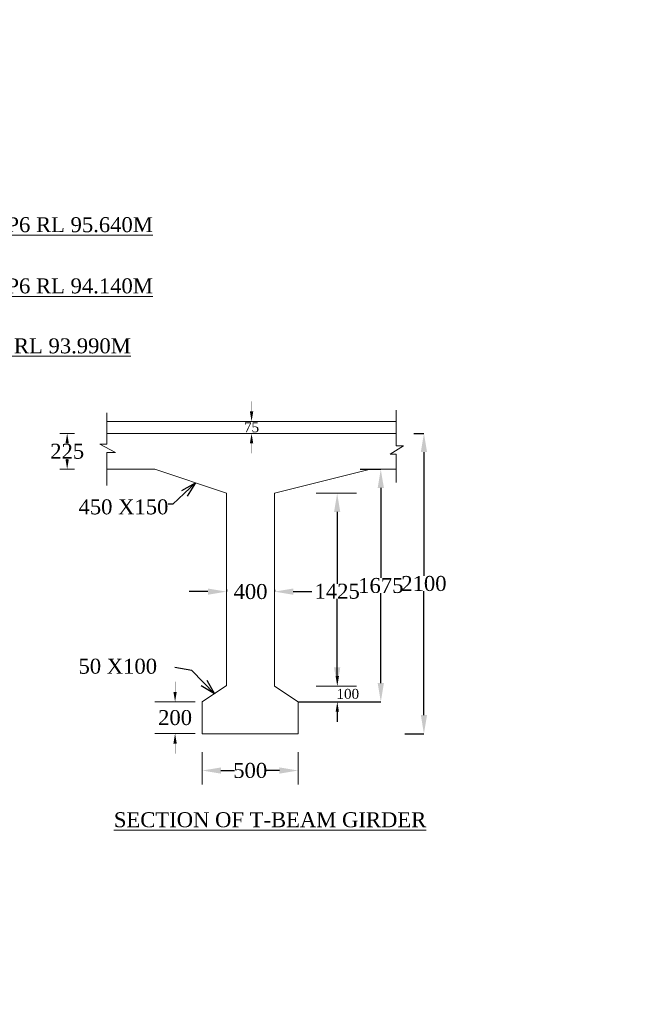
# Model space of a CAD drawing. Header units: millimetres. Extents: x -20950785 to 389010297, y -11535949 to 14056629.
# Tile 156 of 256: x 12258769 to 12289238, y -1592837 to -1543543. Entities that reach past the tile are written whole.
import ezdxf

# ---------------------------------------------------------------- set-up
doc = ezdxf.new("R2010")
doc.units = ezdxf.units.MM
doc.header["$LTSCALE"] = 60
doc.header["$MEASUREMENT"] = 0
doc.linetypes.add('DOT2', pattern=[0.125, 0, -0.125])
doc.layers.add('TEXT', color=7, linetype='Continuous')
doc.styles.add('style1', font='txt.shx', dxfattribs={"height": 1})
doc.dimstyles.get("Standard").update_dxf_attribs({"dimtxt": 400, "dimasz": 215, "dimexe": 0.18, "dimexo": 0.0625, "dimgap": 0.09, "dimtad": 0, "dimtih": 1, "dimtoh": 1, "dimdec": 0, "dimzin": 4, "dimdsep": 46, "dimtxsty": 'Standard', "dimblk": 'OPEN90', "dimcen": 0, "dimadec": 0, "dimazin": 1, "dimtfac": 1, "dimtdec": 0, "dimtix": 1, "dimtofl": 0, "dimtmove": 0, "dimatfit": 3, "dimldrblk": 'OPEN30', "dimfxl": 1, "dimtolj": 1, "dimtzin": 0, "dimarcsym": 0})

# ---------------------------------------------------------------- blocks, each defined once
blk = doc.blocks.new('*D674')
at = {"color": 0, "linetype": 'Continuous', "lineweight": -2, "transparency": 16777216}
for p, q in [((12267909, -1581133), (12267909, -1581133)), ((12268844, -1581133), (12269524, -1581133)), ((12271774, -1581133), (12271093, -1581133)), ((12272709, -1581133), (12272709, -1581133))]:
    blk.add_line(p, q, dxfattribs=at)
at = {"color": 0, "linetype": 'Continuous', "lineweight": 9, "transparency": 16777216}
for points in [[(12268844, -1580978), (12268844, -1581289), (12267909, -1581133)], [(12271774, -1580978), (12271774, -1581289), (12272709, -1581133)]]:
    blk.add_solid(points, dxfattribs=at)
at = {"layer": 'Defpoints', "color": 0, "linetype": 'Continuous', "lineweight": 9, "transparency": 16777216}
for p in [(12267909, -1581133), (12272709, -1581133), (12272709, -1581133)]:
    blk.add_point(p, dxfattribs=at)
at = {"color": 0, "linetype": 'Continuous', "lineweight": 9, "transparency": 16777216, "insert": (12270309, -1581133), "char_height": 500, "attachment_point": 5}
blk.add_mtext('\\A1;{\\fTimes New Roman|b0|i0|c0|p18;\\H1.5x;500}', dxfattribs=at)
blk = doc.blocks.new('*D675')
at = {"color": 0, "linetype": 'Continuous', "lineweight": -2, "transparency": 16777216}
for p, q in [((12274670, -1576405), (12274670, -1575905)), ((12274670, -1576905), (12274669, -1576905)), ((12273736, -1577693), (12274670, -1577693)), ((12274670, -1578193), (12274670, -1578693))]:
    blk.add_line(p, q, dxfattribs=at)
at = {"color": 0, "linetype": 'Continuous', "lineweight": 9, "transparency": 16777216}
for points in [[(12274586, -1576405), (12274753, -1576405), (12274670, -1576905)], [(12274586, -1578193), (12274753, -1578193), (12274670, -1577693)]]:
    blk.add_solid(points, dxfattribs=at)
at = {"layer": 'Defpoints', "color": 0, "linetype": 'Continuous', "lineweight": 9, "transparency": 16777216}
for p in [(12274670, -1576905), (12274670, -1576905), (12273736, -1577693)]:
    blk.add_point(p, dxfattribs=at)
at = {"color": 0, "linetype": 'Continuous', "lineweight": 9, "transparency": 16777216, "insert": (12274670, -1577299), "char_height": 500, "attachment_point": 5}
blk.add_mtext('\\A1;{\\fTimes New Roman|b0|i0|c0|p18;\\H0.5x;           \\H2x;100}', dxfattribs=at)
blk = doc.blocks.new('*D676')
at = {"color": 0, "linetype": 'Continuous', "lineweight": -2, "transparency": 16777216}
for p, q in [((12274662, -1567253), (12274662, -1567253)), ((12274662, -1568188), (12274662, -1571779)), ((12274662, -1575970), (12274662, -1572542)), ((12274662, -1576905), (12274662, -1576905))]:
    blk.add_line(p, q, dxfattribs=at)
at = {"color": 0, "linetype": 'Continuous', "lineweight": 9, "transparency": 16777216}
for points in [[(12274506, -1568188), (12274818, -1568188), (12274662, -1567253)], [(12274506, -1575970), (12274818, -1575970), (12274662, -1576905)]]:
    blk.add_solid(points, dxfattribs=at)
at = {"layer": 'Defpoints', "color": 0, "linetype": 'Continuous', "lineweight": 9, "transparency": 16777216}
for p in [(12274662, -1567253), (12274662, -1567253), (12274662, -1576905)]:
    blk.add_point(p, dxfattribs=at)
at = {"color": 0, "linetype": 'Continuous', "lineweight": 9, "transparency": 16777216, "insert": (12274662, -1572160), "char_height": 500, "attachment_point": 5}
blk.add_mtext('\\A1;{\\fTimes New Roman|b0|i0|c0|p18;\\H1.5x;1425}', dxfattribs=at)
blk = doc.blocks.new('*D689')
at = {"color": 0, "linetype": 'Continuous', "lineweight": -2, "transparency": 16777216}
for p, q in [((12268191, -1572177), (12267256, -1572177)), ((12269126, -1572067), (12269126, -1572177)), ((12271526, -1572079), (12271526, -1572177)), ((12272461, -1572177), (12273396, -1572177))]:
    blk.add_line(p, q, dxfattribs=at)
at = {"color": 0, "linetype": 'Continuous', "lineweight": 9, "transparency": 16777216}
for points in [[(12268191, -1572021), (12268191, -1572332), (12269126, -1572177)], [(12272461, -1572021), (12272461, -1572332), (12271526, -1572177)]]:
    blk.add_solid(points, dxfattribs=at)
at = {"layer": 'Defpoints', "color": 0, "linetype": 'Continuous', "lineweight": 9, "transparency": 16777216}
for p in [(12269126, -1572067), (12271526, -1572079), (12271526, -1572177)]:
    blk.add_point(p, dxfattribs=at)
at = {"color": 0, "linetype": 'Continuous', "lineweight": 9, "transparency": 16777216, "insert": (12270326, -1572177), "char_height": 500, "attachment_point": 5}
blk.add_mtext('\\A1;{\\fTimes New Roman|b0|i0|c0|p18;\\H1.5x;400}', dxfattribs=at)
blk = doc.blocks.new('*D692')
at = {"color": 0, "linetype": 'DOT2', "lineweight": -2, "ltscale": 2, "transparency": 16777216}
for p, q in [((12270378, -1563153), (12270378, -1562653)), ((12270378, -1563653), (12270378, -1563653)), ((12270378, -1564253), (12270378, -1564253)), ((12270378, -1564753), (12270378, -1565253))]:
    blk.add_line(p, q, dxfattribs=at)
at = {"color": 0, "linetype": 'DOT2', "lineweight": 9, "ltscale": 2, "transparency": 16777216}
for points in [[(12270294, -1563153), (12270461, -1563153), (12270378, -1563653)], [(12270294, -1564753), (12270461, -1564753), (12270378, -1564253)]]:
    blk.add_solid(points, dxfattribs=at)
at = {"layer": 'Defpoints', "color": 0, "linetype": 'DOT2', "lineweight": 9, "ltscale": 2, "transparency": 16777216}
for p in [(12270378, -1563653), (12270378, -1563653), (12270378, -1564253)]:
    blk.add_point(p, dxfattribs=at)
at = {"color": 0, "linetype": 'DOT2', "lineweight": 9, "ltscale": 2, "transparency": 16777216, "insert": (12270378, -1563953), "char_height": 500, "attachment_point": 5}
blk.add_mtext('\\A1;{\\fTimes New Roman|b0|i0|c0|p18;75}', dxfattribs=at)
blk = doc.blocks.new('*D693')
at = {"color": 0, "linetype": 'DOT2', "lineweight": -2, "ltscale": 2, "transparency": 16777216}
for p, q in [((12266548, -1577193), (12266548, -1576693)), ((12266548, -1577693), (12266548, -1577693)), ((12266548, -1579281), (12266548, -1579281)), ((12266548, -1579781), (12266548, -1580281))]:
    blk.add_line(p, q, dxfattribs=at)
at = {"color": 0, "linetype": 'DOT2', "lineweight": 9, "ltscale": 2, "transparency": 16777216}
for points in [[(12266465, -1577193), (12266631, -1577193), (12266548, -1577693)], [(12266465, -1579781), (12266631, -1579781), (12266548, -1579281)]]:
    blk.add_solid(points, dxfattribs=at)
at = {"layer": 'Defpoints', "color": 0, "linetype": 'DOT2', "lineweight": 9, "ltscale": 2, "transparency": 16777216}
for p in [(12266548, -1577693), (12266548, -1579281), (12266548, -1579281)]:
    blk.add_point(p, dxfattribs=at)
at = {"color": 0, "linetype": 'DOT2', "lineweight": 9, "ltscale": 2, "transparency": 16777216, "insert": (12266548, -1578487), "char_height": 500, "attachment_point": 5}
blk.add_mtext('\\A1;{\\fTimes New Roman|b0|i0|c0|p18;\\H1.5x;200}', dxfattribs=at)
blk = doc.blocks.new('*D678')
at = {"color": 0, "linetype": 'DOT2', "lineweight": -2, "ltscale": 2, "transparency": 16777216}
for p, q in [((12261002, -1564253), (12261146, -1564253)), ((12261146, -1564753), (12261146, -1564772)), ((12261146, -1565553), (12261146, -1565535)), ((12261002, -1566053), (12261146, -1566053))]:
    blk.add_line(p, q, dxfattribs=at)
at = {"color": 0, "linetype": 'DOT2', "lineweight": 9, "ltscale": 2, "transparency": 16777216}
for points in [[(12261063, -1564753), (12261229, -1564753), (12261146, -1564253)], [(12261063, -1565553), (12261229, -1565553), (12261146, -1566053)]]:
    blk.add_solid(points, dxfattribs=at)
at = {"layer": 'Defpoints', "color": 0, "linetype": 'DOT2', "lineweight": 9, "ltscale": 2, "transparency": 16777216}
for p in [(12261002, -1564253), (12261146, -1564253), (12261002, -1566053)]:
    blk.add_point(p, dxfattribs=at)
at = {"color": 0, "linetype": 'DOT2', "lineweight": 9, "ltscale": 2, "transparency": 16777216, "insert": (12261146, -1565153), "char_height": 500, "attachment_point": 5}
blk.add_mtext('\\A1;{\\fTimes New Roman|b0|i0|c0|p18;\\H1.5x;225}', dxfattribs=at)
blk = doc.blocks.new('*D686')
at = {"color": 0, "linetype": 'Continuous', "lineweight": -2, "transparency": 16777216}
for p, q in [((12278500, -1564253), (12279007, -1564253)), ((12279006, -1565188), (12279006, -1571392)), ((12279006, -1578358), (12279006, -1572155)), ((12278051, -1579293), (12279007, -1579293))]:
    blk.add_line(p, q, dxfattribs=at)
at = {"color": 0, "linetype": 'Continuous', "lineweight": 9, "transparency": 16777216}
for points in [[(12278851, -1565188), (12279162, -1565188), (12279006, -1564253)], [(12278851, -1578358), (12279162, -1578358), (12279006, -1579293)]]:
    blk.add_solid(points, dxfattribs=at)
at = {"layer": 'Defpoints', "color": 0, "linetype": 'Continuous', "lineweight": 9, "transparency": 16777216}
for p in [(12278500, -1564253), (12279006, -1564253), (12278051, -1579293)]:
    blk.add_point(p, dxfattribs=at)
at = {"color": 0, "linetype": 'Continuous', "lineweight": 9, "transparency": 16777216, "insert": (12279006, -1571773), "char_height": 500, "attachment_point": 5}
blk.add_mtext('\\A1;{\\fTimes New Roman|b0|i0|c0|p18;\\H1.5x;2100}', dxfattribs=at)
blk = doc.blocks.new('*D688')
at = {"color": 0, "linetype": 'Continuous', "lineweight": -2, "transparency": 16777216}
for p, q in [((12275820, -1566053), (12276847, -1566053)), ((12276847, -1566988), (12276847, -1571491)), ((12276847, -1576758), (12276847, -1572256)), ((12272709, -1577693), (12276847, -1577693))]:
    blk.add_line(p, q, dxfattribs=at)
at = {"color": 0, "linetype": 'Continuous', "lineweight": 9, "transparency": 16777216}
for points in [[(12276691, -1566988), (12277003, -1566988), (12276847, -1566053)], [(12276691, -1576758), (12277003, -1576758), (12276847, -1577693)]]:
    blk.add_solid(points, dxfattribs=at)
at = {"layer": 'Defpoints', "color": 0, "linetype": 'Continuous', "lineweight": 9, "transparency": 16777216}
for p in [(12275820, -1566053), (12276847, -1566053), (12272709, -1577693)]:
    blk.add_point(p, dxfattribs=at)
at = {"color": 0, "linetype": 'Continuous', "lineweight": 9, "transparency": 16777216, "insert": (12276847, -1571873), "char_height": 500, "attachment_point": 5}
blk.add_mtext('\\A1;{\\fTimes New Roman|b0|i0|c0|p18;\\H1.5x;1675}', dxfattribs=at)

msp = doc.modelspace()

# ---------------------------------------------------------------- linework, layer by layer
at = {"linetype": 'Continuous', "lineweight": 9}
for p, q in [((12277622.09, -1563088.55), (12277622.09, -1564878.32)), ((12263133.02, -1563221.13), (12263133.02, -1564801.75)), ((12263133.02, -1563653.44), (12277622.09, -1563653.44)), ((12263133.02, -1564253.44), (12277622.09, -1564253.44)), ((12263133.02, -1564801.75), (12262775.01, -1564801.75)), ((12262775.01, -1564801.75), (12263561.39, -1565218.36)), ((12277980.11, -1564878.32), (12277318.84, -1565294.92)), ((12277622.09, -1564878.32), (12277980.11, -1564878.32)), ((12263133.02, -1565218.36), (12263133.02, -1566106.68)), ((12263561.39, -1565218.36), (12263133.02, -1565218.36)), ((12277318.84, -1565294.92), (12277622.09, -1565294.92)), ((12277622.09, -1565294.92), (12277622.09, -1566053.44)), ((12276326.39, -1566053.44), (12277622.09, -1566053.44)), ((12277622.09, -1566053.44), (12277622.09, -1566712.85)), ((12263133.02, -1566106.68), (12263133.02, -1566870.63)), ((12269126.39, -1567253.44), (12269126.39, -1576881.34)), ((12271526.39, -1576905.15), (12271526.39, -1567253.44)), ((12273608.39, -1567253.44), (12275622.71, -1567253.44)), ((12267908.53, -1577693.24), (12269126.39, -1576881.34)), ((12272708.53, -1577693.24), (12271526.39, -1576905.15)), ((12273608.39, -1576905.15), (12275622.71, -1576905.15)), ((12265540.97, -1577693.24), (12267555.3, -1577693.24)), ((12267908.53, -1577693.24), (12267908.53, -1579293.24)), ((12272708.53, -1577693.24), (12272708.53, -1579293.24)), ((12273608.57, -1577693.24), (12275622.89, -1577693.24)), ((12265541.15, -1579281.34), (12267555.48, -1579281.34)), ((12270308.53, -1579293.24), (12267908.53, -1579293.24)), ((12272708.53, -1579293.24), (12270308.53, -1579293.24)), ((12267908.53, -1580213.44), (12267908.53, -1581839.19)), ((12272708.53, -1580213.44), (12272708.53, -1581839.19))]:
    msp.add_line(p, q, dxfattribs=at)
at = {"linetype": 'Continuous', "lineweight": 9, "ltscale": 2}
for p, q in [((12261515.64, -1564253.44), (12260776.47, -1564253.44)), ((12261515.64, -1566053.44), (12260776.47, -1566053.44))]:
    msp.add_line(p, q, dxfattribs=at)
at = {"linetype": 'Continuous', "lineweight": 9}
for points in [[(12263133.02, -1566053.44), (12265526.39, -1566053.44), (12269126.39, -1567253.44)], [(12271526.39, -1567253.44), (12276326.39, -1566053.44)]]:
    msp.add_lwpolyline(points, dxfattribs=at)

# ---------------------------------------------------------------- texts
at = {"linetype": 'Continuous', "lineweight": 9, "attachment_point": 1}
for s, insert, char_height, width in [('\\pi2917.05681;{\\fTimes New Roman|b0|i0|c0|p18;\\LCertified that the boring details  shown are correct.}', (10475118.14, -1543620.32, -17483.87), 750, 28256.2477), ('\\pi2917.05681;{\\fTimes New Roman|b0|i0|c0|p18;\\LCertified that the boring details  shown are correct.}', (11725062.51, -1543620.32, -17483.87), 750, 28256.2477), ('{\\fTimes New Roman|b0|i0|c0|p18;\\H0.96154x;\\LSECTION OF T-BEAM GIRDER \\fTimes New Roman|b0|i1|c0|p18;  \\Ftxt|c0; }                   ', (12263484.19, -1583220.61), 780, 19383.7853), ('\\pi5418.09167,t45718.09167;{\\fTimes New Roman|b0|i0|c0|p18;\\L ELEVATION OF \\P\\pi2504.57329,t42804.57329;ABUTMENT ELEMENT \\P\\pi7381.21352,t47681.21352;DIRECTION}', (12166780.87, -1584775.46), 1300, 25045.2677)]:
    msp.add_mtext(s, dxfattribs=dict(at, insert=insert, char_height=char_height, width=width))
at = {"linetype": 'Continuous', "lineweight": 9, "attachment_point": 1, "style": 'style1'}
for s, insert, char_height, width in [('{\\fTimes New Roman|b0|i0|c0|p18;\\H0.7236x;\\LP1 RL 96.140M,P2 to P5 RL94.640M\\H1x; & P6 RL 95.640M    \\H1.38197x;            }', (12239348.03, -1553429.2), 1036.48649, 26022.657), ('{\\fTimes New Roman|b0|i0|c0|p18;\\H0.7236x;\\LP1 RL 94.640M,P2 to P5 RL93.140M & P6 RL 94.140M    \\H1.38197x;            }', (12239348.03, -1556492.74), 1036.48649, 26022.657), ('{\\fTimes New Roman|b0|i0|c0|p18;\\H0.7236x;\\LP1 RL 94.490M,P2 to P5 RL92.990M & P6 RL 93.990M    \\H1.38197x;            }', (12238243.55, -1559495.14), 1036.48649, 26022.657), ('\\pi6024.46095;{\\fTimes New Roman|b0|i0|c0|p18;\\LELEVATION OF PIER \\P\\pi3569.25186;ALONG CURRENT DIRECTION  }', (10046282.47, -1573923.48), 750, 22678.6984), ('\\pi6024.46095;{\\fTimes New Roman|b0|i0|c0|p18;\\LELEVATION OF PIER \\P\\pi3569.25186;ALONG CURRENT DIRECTION  }', (11296226.84, -1573923.48), 750, 22678.6984)]:
    msp.add_mtext(s, dxfattribs=dict(at, insert=insert, char_height=char_height, width=width))
at = {"linetype": 'Continuous', "lineweight": 9, "char_height": 500, "attachment_point": 4}
for s, insert in [('{\\fVerdana|b0|i0|c0|p34; \\fTimes New Roman|b0|i0|c0|p18;\\H1.5x;450 X150}', (12261495.14, -1567937.61)), ('{\\fVerdana|b0|i0|c0|p34; \\fTimes New Roman|b0|i0|c0|p18;\\H1.5x;50 X100}', (12261495.14, -1575915.95))]:
    msp.add_mtext(s, dxfattribs=dict(at, insert=insert))
at = {"layer": 'TEXT', "linetype": 'Continuous', "lineweight": 9, "char_height": 1300, "attachment_point": 1}
for s, insert, width in [('\\pi2427.77062;{\\fTimes New Roman|b0|i0|c0|p18;\\LELEVATION OF PIER \\P\\pi3593.74034;ALONG CURRENT \\P\\pi6498.82325;DIRECTION  }', (12201657.42, -1570888.18), 23280.4872), ('\\pi1974.11068;{\\fTimes New Roman|b0|i0|c0|p18;\\LELEVATION OF PIER \\P\\pi3681.82517;ALONG TRAFFIC  \\P\\pi6045.16331;DIRECTION  }', (12222299.86, -1571340.89), 22373.1673)]:
    msp.add_mtext(s, dxfattribs=dict(at, insert=insert, width=width))

# ---------------------------------------------------------------- dimensions: what is measured, and where the dimension line sits
at = {"linetype": 'DOT2', "lineweight": 9, "ltscale": 2}
for base, p1, p2, text, picture, middle in [((12270377.56, -1563653.44), (12270377.56, -1564253.44), (12270377.56, -1563653.44), '{\\fTimes New Roman|b0|i0|c0|p18;75}', '*D692', (12270377.56, -1563953.44)), ((12261145.88, -1564253.44), (12261001.96, -1566053.44), (12261001.96, -1564253.44), '{\\fTimes New Roman|b0|i0|c0|p18;\\H1.5x;225}', '*D678', (12261145.88, -1565153.44)), ((12266548.14, -1579281.34), (12266548.14, -1577693.24), (12266548.14, -1579281.34), '{\\fTimes New Roman|b0|i0|c0|p18;\\H1.5x;200}', '*D693', (12266548.14, -1578487.29))]:
    dim = msp.add_linear_dim(base=base, p1=p1, p2=p2, angle=90, text=text, dimstyle='Standard', override={"dimtxt": 500, "dimasz": 500, "dimfxl": 300}, dxfattribs=at)
    dim.commit()
    dim.dimension.update_dxf_attribs({"geometry": picture, "text_midpoint": middle})
at = {"linetype": 'Continuous', "lineweight": 9}
for base, p1, p2, text, override, picture, middle in [((12279006.47, -1564253.44), (12278050.62, -1579293.24), (12278499.65, -1564253.44), '{\\fTimes New Roman|b0|i0|c0|p18;\\H1.5x;2100}', {"dimtxt": 500, "dimasz": 935, "dimfxl": 300}, '*D686', (12279006.47, -1571773.34)), ((12276847.15, -1566053.44), (12272708.53, -1577693.24), (12275819.57, -1566053.44), '{\\fTimes New Roman|b0|i0|c0|p18;\\H1.5x;1675}', {"dimtxt": 500, "dimasz": 935, "dimfxl": 300}, '*D688', (12276847.15, -1571873.34)), ((12274662.32, -1567253.44), (12274662.32, -1576905.15), (12274662.32, -1567253.44), '{\\fTimes New Roman|b0|i0|c0|p18;\\H1.5x;1425}', {"dimtxt": 500, "dimasz": 935, "dimfxl": 300}, '*D676', (12274662.32, -1572160.39)), ((12274669.67, -1576905.15), (12273736.36, -1577693.24), (12274669.67, -1576905.15), '{\\fTimes New Roman|b0|i0|c0|p18;\\H0.5x;           \\H2x;100}', {"dimtxt": 500, "dimasz": 500, "dimfxl": 300}, '*D675', (12274669.67, -1577299.19))]:
    dim = msp.add_linear_dim(base=base, p1=p1, p2=p2, angle=90, text=text, dimstyle='Standard', override=override, dxfattribs=at)
    dim.commit()
    dim.dimension.update_dxf_attribs({"geometry": picture, "text_midpoint": middle, "dimtype": 160})
for base, p1, p2, text, picture, middle in [((12271526.39, -1572176.56), (12269126.39, -1572067.39), (12271526.39, -1572079.29), '{\\fTimes New Roman|b0|i0|c0|p18;\\H1.5x;400}', '*D689', (12270326.39, -1572176.56)), ((12272708.53, -1581133.39), (12267908.53, -1581133.39), (12272708.53, -1581133.39), '{\\fTimes New Roman|b0|i0|c0|p18;\\H1.5x;500}', '*D674', (12270308.53, -1581133.39))]:
    dim = msp.add_linear_dim(base=base, p1=p1, p2=p2, text=text, dimstyle='Standard', override={"dimtxt": 500, "dimasz": 935, "dimfxl": 300}, dxfattribs=at)
    dim.commit()
    dim.dimension.update_dxf_attribs({"geometry": picture, "text_midpoint": middle})

# ---------------------------------------------------------------- leaders
for points in [[(12267567.88, -1566733.93), (12266441.82, -1567797.84), (12266195.52, -1567797.84)], [(12268517.46, -1577287.29), (12267391.4, -1576129.94), (12266543.15, -1575973.44)]]:
    msp.add_leader(points, dimstyle='Standard', override={"dimtxt": 500, "dimasz": 750, "dimfxl": 300}, dxfattribs=at)

doc.saveas('drawing.dxf')
